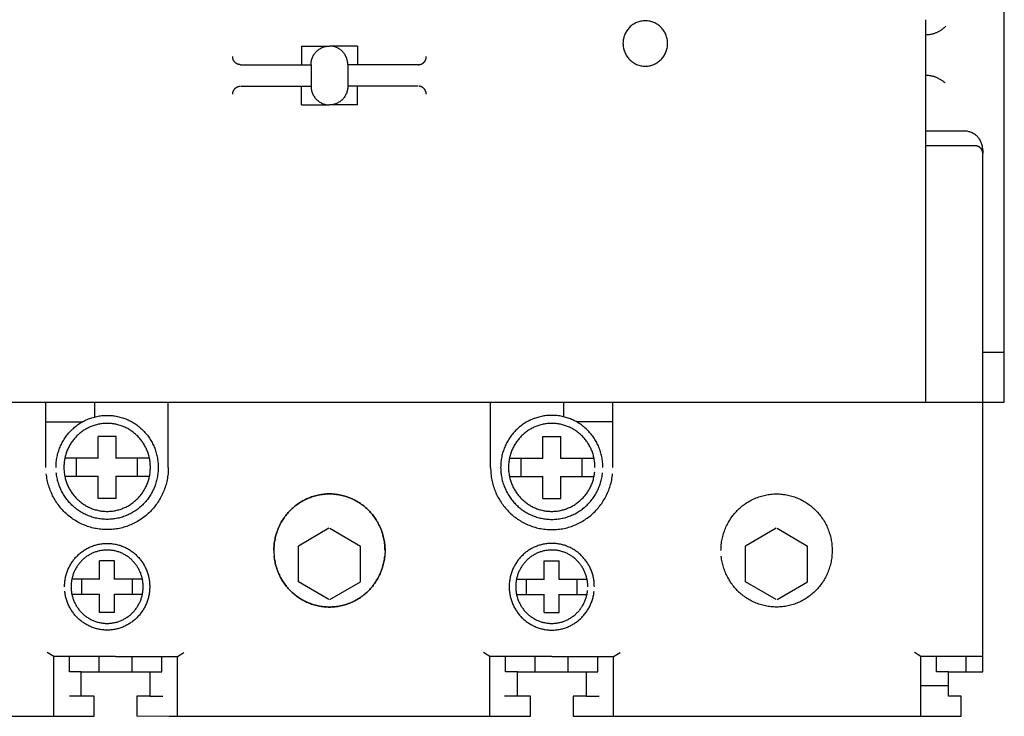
# Model space of a CAD drawing. Header units: centimetres. Extents: x -4250 to -484, y 169 to 6592.
# Tile 106 of 178: x -1908.32 to -1900.56, y 4846.78 to 4852.27. Entities that reach past the tile are written whole.
import ezdxf

# ---------------------------------------------------------------- set-up
doc = ezdxf.new("R2010")
doc.units = ezdxf.units.CM
doc.layers.add('1', color=7, linetype='Continuous')

# ---------------------------------------------------------------- blocks, each defined once
blk = doc.blocks.new('265847_1016494832')
for p, q in [((14, -0.0038), (14, 13.4457)), ((13.3793, 3.0108), (13.3793, -0.0038)), ((8.4635, 2.8032), (8.4635, 2.659)), ((8.4635, 2.8032), (8.6846, 2.8032)), ((8.9056, 2.8032), (8.6846, 2.8032)), ((8.9056, 2.8032), (8.9056, 2.659)), ((7.9844, 2.6561), (8.5399, 2.6561)), ((8.5399, 2.6561), (8.5399, 2.4866)), ((9.3845, 2.6561), (8.829, 2.6561)), ((8.829, 2.6561), (8.829, 2.4866)), ((7.9844, 2.4866), (8.5399, 2.4866)), ((8.4635, 2.3392), (8.4635, 2.4835)), ((9.3845, 2.4866), (8.829, 2.4866)), ((8.9056, 2.3392), (8.9056, 2.4835)), ((8.4635, 2.3392), (8.6846, 2.3392)), ((8.9056, 2.3392), (8.6846, 2.3392)), ((13.6851, 2.1327), (13.3793, 2.1327)), ((13.7702, 2.017), (13.3793, 2.017)), ((13.8299, 1.9856), (13.8299, 1.9565)), ((13.8299, -2.1286), (13.8299, 1.9565)), ((14, 0.3885), (13.8299, 0.3885)), ((3.5393, -0.0038), (13.8244, -0.0038)), ((6.4517, -0.5172), (6.4517, -0.0038)), ((6.8372, -0.1193), (6.8372, -0.0038)), ((7.4154, -0.5172), (7.4154, -0.0038)), ((9.9535, -0.5172), (9.9535, -0.0038)), ((10.5317, -0.1193), (10.5317, -0.0038)), ((10.9175, -0.5172), (10.9175, -0.0038)), ((13.8244, -0.0038), (14, -0.0038)), ((13.8299, -0.0038), (13.8244, -0.0038)), ((6.4517, -0.1597), (6.737, -0.1597)), ((10.9175, -0.1597), (10.632, -0.1597)), ((6.8626, -0.4478), (6.8626, -0.2727)), ((7.0044, -0.2727), (6.8626, -0.2727)), ((7.0044, -0.4478), (7.0044, -0.2727)), ((10.3645, -0.4478), (10.3645, -0.2727)), ((10.3645, -0.2727), (10.5063, -0.2727)), ((10.5063, -0.4478), (10.5063, -0.2727)), ((6.8626, -0.4451), (6.6005, -0.4451)), ((6.6933, -0.5895), (6.6933, -0.4451)), ((7.2597, -0.4451), (7.0044, -0.4451)), ((7.1737, -0.5895), (7.1737, -0.4451)), ((10.1092, -0.4451), (10.3645, -0.4451)), ((10.1952, -0.5895), (10.1952, -0.4451)), ((10.5063, -0.4451), (10.7686, -0.4451)), ((10.6758, -0.5895), (10.6758, -0.4451)), ((6.8626, -0.5895), (6.6005, -0.5895)), ((6.8626, -0.7621), (6.8626, -0.5869)), ((7.0044, -0.7621), (7.0044, -0.5869)), ((7.2665, -0.5895), (7.0044, -0.5895)), ((10.1024, -0.5895), (10.3645, -0.5895)), ((10.3645, -0.7621), (10.3645, -0.5869)), ((10.5063, -0.7621), (10.5063, -0.5869)), ((10.5063, -0.5895), (10.7686, -0.5895)), ((7.0044, -0.7621), (6.8626, -0.7621)), ((10.3645, -0.7621), (10.5063, -0.7621)), ((8.6802, -0.9966), (8.4409, -1.1374)), ((8.6802, -0.9966), (8.4409, -1.1374)), ((8.6887, -0.9966), (8.9281, -1.1374)), ((8.6887, -0.9966), (8.9281, -1.1374)), ((12.2021, -0.9966), (11.9628, -1.1374)), ((12.2107, -0.9966), (12.4499, -1.1374)), ((8.4409, -1.4185), (8.4409, -1.1374)), ((8.4409, -1.4185), (8.4409, -1.1374)), ((8.9281, -1.4185), (8.9281, -1.1374)), ((8.9281, -1.4185), (8.9281, -1.1374)), ((11.9628, -1.4185), (11.9628, -1.1374)), ((12.4499, -1.4185), (12.4499, -1.1374)), ((6.8743, -1.4), (6.8743, -1.254)), ((6.9926, -1.254), (6.8743, -1.254)), ((6.9926, -1.4), (6.9926, -1.254)), ((10.3763, -1.4), (10.3763, -1.254)), ((10.3763, -1.254), (10.4946, -1.254)), ((10.4946, -1.4), (10.4946, -1.254)), ((6.8743, -1.3977), (6.6558, -1.3977)), ((6.7331, -1.518), (6.7331, -1.3977)), ((7.2055, -1.3977), (6.9926, -1.3977)), ((7.1337, -1.518), (7.1337, -1.3977)), ((8.6802, -1.5593), (8.4409, -1.4185)), ((8.6802, -1.5593), (8.4409, -1.4185)), ((8.6887, -1.5593), (8.9281, -1.4185)), ((8.6887, -1.5593), (8.9281, -1.4185)), ((10.1637, -1.3977), (10.3763, -1.3977)), ((10.2353, -1.518), (10.2353, -1.3977)), ((10.4946, -1.3977), (10.7131, -1.3977)), ((10.6358, -1.518), (10.6358, -1.3977)), ((12.2021, -1.5593), (11.9628, -1.4185)), ((12.2107, -1.5593), (12.4499, -1.4185)), ((6.8743, -1.518), (6.6558, -1.518)), ((6.8743, -1.6617), (6.8743, -1.5158)), ((6.9926, -1.6617), (6.9926, -1.5158)), ((7.2112, -1.518), (6.9926, -1.518)), ((10.158, -1.518), (10.3763, -1.518)), ((10.3763, -1.6617), (10.3763, -1.5158)), ((10.4946, -1.6617), (10.4946, -1.5158)), ((10.4946, -1.518), (10.7131, -1.518)), ((6.9926, -1.6617), (6.8743, -1.6617)), ((10.3763, -1.6617), (10.4946, -1.6617)), ((13.8294, -1.8567), (13.8294, -2.1177)), ((6.5126, -2.0075), (6.4618, -1.9772)), ((7.0001, -2.0075), (6.5126, -2.0075)), ((6.5126, -2.4792), (6.5126, -2.0075)), ((6.636, -2.1286), (6.636, -2.0075)), ((6.8696, -2.1286), (6.8696, -2.0075)), ((7.0001, -2.0075), (7.4873, -2.0075)), ((7.1302, -2.1286), (7.1302, -2.0075)), ((7.364, -2.1286), (7.364, -2.0075)), ((7.4873, -2.0075), (7.5384, -1.9772)), ((7.4873, -2.4792), (7.4873, -2.0075)), ((9.9483, -2.0075), (9.8972, -1.9772)), ((10.4355, -2.0075), (9.9483, -2.0075)), ((9.9483, -2.4792), (9.9483, -2.0075)), ((10.0714, -2.1286), (10.0714, -2.0075)), ((10.3052, -2.1286), (10.3052, -2.0075)), ((10.4355, -2.0075), (10.9228, -2.0075)), ((10.5659, -2.1286), (10.5659, -2.0075)), ((10.7994, -2.1286), (10.7994, -2.0075)), ((10.9228, -2.0075), (10.9739, -1.9772)), ((10.9228, -2.4792), (10.9228, -2.0075)), ((13.3427, -2.0075), (13.2915, -1.9772)), ((13.3427, -2.4792), (13.3427, -2.0075)), ((13.8299, -2.0075), (13.3427, -2.0075)), ((13.4659, -2.1286), (13.4659, -2.0075)), ((13.6995, -2.1286), (13.6995, -2.0075)), ((6.7295, -2.1286), (6.636, -2.1286)), ((6.7295, -2.1286), (7.2705, -2.1286)), ((6.7295, -2.3191), (6.7295, -2.1286)), ((7.2705, -2.1286), (7.2705, -2.3191)), ((7.2705, -2.1286), (7.364, -2.1286)), ((10.1649, -2.1286), (10.0714, -2.1286)), ((10.1649, -2.1286), (10.7059, -2.1286)), ((10.1649, -2.3191), (10.1649, -2.1286)), ((10.7059, -2.1286), (10.7059, -2.3191)), ((10.7059, -2.1286), (10.7994, -2.1286)), ((13.5592, -2.1286), (13.4659, -2.1286)), ((13.5592, -2.1286), (13.8299, -2.1286)), ((13.5592, -2.3191), (13.5592, -2.1286)), ((13.5592, -2.2389), (13.3427, -2.2389)), ((6.8315, -2.3191), (6.6367, -2.3191)), ((6.8315, -2.4792), (6.8315, -2.3191)), ((7.2705, -2.3191), (7.1684, -2.3191)), ((7.1684, -2.3191), (7.1684, -2.4792)), ((7.2705, -2.3191), (7.3725, -2.3191)), ((10.1649, -2.3191), (10.0629, -2.3191)), ((10.2668, -2.3191), (10.1649, -2.3191)), ((10.2668, -2.4792), (10.2668, -2.3191)), ((10.6041, -2.3191), (10.6041, -2.4792)), ((10.7059, -2.3191), (10.6041, -2.3191)), ((10.7059, -2.3191), (10.8081, -2.3191)), ((13.6614, -2.3191), (13.5592, -2.3191)), ((13.6614, -2.4792), (13.6614, -2.3191)), ((6.7375, -2.4792), (6.8315, -2.4792)), ((7.4209, -2.4792), (8.6846, -2.4792)), ((8.6846, -2.4792), (10.2668, -2.4792)), ((10.6041, -2.4792), (13.6614, -2.4792))]:
    blk.add_line(p, q)
at = {"linetype": 'Continuous', "lineweight": 0}
blk.add_line((7.1684, -2.4792), (7.4873, -2.4792), dxfattribs=at)
for points, knots in [([(11.348, 2.8235), (11.3478, 2.8174), (11.3475, 2.8053), (11.3447, 2.7875), (11.3404, 2.7703), (11.3344, 2.7538), (11.327, 2.7381), (11.3182, 2.7234), (11.308, 2.7095), (11.2967, 2.6968), (11.2842, 2.6852), (11.2706, 2.6749), (11.2561, 2.6659), (11.2407, 2.6583), (11.2245, 2.6523), (11.2077, 2.6478), (11.1902, 2.6452), (11.1723, 2.6442), (11.1544, 2.6452), (11.1369, 2.6478), (11.1201, 2.6523), (11.1038, 2.6583), (11.0885, 2.6659), (11.0739, 2.6749), (11.0604, 2.6853), (11.0478, 2.6967), (11.0365, 2.7096), (11.0263, 2.7233), (11.0176, 2.7382), (11.01, 2.7538), (11.0042, 2.7703), (10.9998, 2.7875), (10.9972, 2.8053), (10.9961, 2.8235), (10.9972, 2.8417), (10.9998, 2.8596), (11.0042, 2.8767), (11.0101, 2.8932), (11.0175, 2.9088), (11.0264, 2.9236), (11.0365, 2.9374), (11.0479, 2.9501), (11.0604, 2.9617), (11.074, 2.972), (11.0885, 2.981), (11.1039, 2.9885), (11.12, 2.9946), (11.1369, 2.999), (11.1544, 3.0017), (11.1723, 3.0026), (11.1902, 3.0017), (11.2076, 2.999), (11.2245, 2.9947), (11.2407, 2.9885), (11.2561, 2.981), (11.2706, 2.972), (11.2842, 2.9618), (11.2966, 2.95), (11.3081, 2.9374), (11.3182, 2.9236), (11.3271, 2.9089), (11.3344, 2.8932), (11.3404, 2.8767), (11.3447, 2.8595), (11.3475, 2.8417), (11.3478, 2.8296), (11.348, 2.8235)], [0, 0, 0, 0, 0.018202, 0.036113, 0.053733, 0.0712, 0.088425, 0.105648, 0.122749, 0.139908, 0.156923, 0.174072, 0.191248, 0.208563, 0.225913, 0.243541, 0.261386, 0.279623, 0.297826, 0.315704, 0.3333, 0.350744, 0.367998, 0.385203, 0.402325, 0.419416, 0.436506, 0.453628, 0.470833, 0.488088, 0.505532, 0.52316, 0.541071, 0.559276, 0.577515, 0.59536, 0.612988, 0.630337, 0.647652, 0.6648, 0.681922, 0.698937, 0.716096, 0.733197, 0.750402, 0.767628, 0.785095, 0.802674, 0.820552, 0.838753, 0.856989, 0.874833, 0.892445, 0.909817, 0.927103, 0.94428, 0.961408, 0.978492, 0.995576, 1.012677, 1.029842, 1.047128, 1.064501, 1.082121, 1.099965, 1.118201, 1.118201, 1.118201, 1.118201]), ([(13.3793, 2.8925), (13.3833, 2.8926), (13.391, 2.8927), (13.4025, 2.8936), (13.4139, 2.8951), (13.425, 2.8972), (13.436, 2.8998), (13.4468, 2.9029), (13.4573, 2.9065), (13.4676, 2.9106), (13.4777, 2.9153), (13.4875, 2.9204), (13.497, 2.926), (13.5062, 2.932), (13.5151, 2.9384), (13.5237, 2.9453), (13.5319, 2.9525), (13.5371, 2.9576), (13.5397, 2.9602)], [0, 0, 0, 0, 0.0118875, 0.0235373, 0.0351455, 0.0466026, 0.0580431, 0.0693817, 0.0806557, 0.0918272, 0.1030664, 0.1141775, 0.125293, 0.1363593, 0.1474852, 0.1584689, 0.1694963, 0.180449, 0.180449, 0.180449, 0.180449]), ([(8.5399, 2.6561), (8.54, 2.6611), (8.5403, 2.6711), (8.5426, 2.6858), (8.5462, 2.7), (8.5511, 2.7135), (8.5572, 2.7264), (8.5645, 2.7386), (8.5728, 2.7499), (8.5822, 2.7604), (8.5925, 2.7699), (8.6037, 2.7784), (8.6156, 2.7858), (8.6283, 2.7919), (8.6416, 2.7969), (8.6556, 2.8005), (8.67, 2.8029), (8.6797, 2.8031), (8.6846, 2.8032)], [0, 0, 0, 0, 0.015068, 0.0297799, 0.0443138, 0.058617, 0.0728753, 0.0870147, 0.1011067, 0.1150947, 0.1292027, 0.1432545, 0.1574226, 0.1716067, 0.1860164, 0.2005093, 0.2152212, 0.230185, 0.230185, 0.230185, 0.230185]), ([(8.829, 2.6561), (8.8289, 2.6611), (8.8287, 2.6711), (8.8264, 2.6858), (8.8229, 2.7), (8.8179, 2.7135), (8.8119, 2.7264), (8.8046, 2.7386), (8.7964, 2.75), (8.7869, 2.7603), (8.7768, 2.77), (8.7655, 2.7783), (8.7537, 2.7858), (8.7409, 2.7919), (8.7277, 2.7969), (8.7138, 2.8005), (8.6994, 2.8029), (8.6896, 2.8031), (8.6846, 2.8032)], [0, 0, 0, 0, 0.0150647, 0.0297766, 0.0443021, 0.0586169, 0.0728314, 0.0869708, 0.1010225, 0.115056, 0.1290895, 0.1431412, 0.1572518, 0.1714663, 0.1857811, 0.200274, 0.2149526, 0.2299837, 0.2299837, 0.2299837, 0.2299837]), ([(7.9844, 2.6561), (7.9823, 2.6562), (7.9781, 2.6563), (7.972, 2.6573), (7.966, 2.6589), (7.9603, 2.661), (7.9548, 2.6638), (7.9497, 2.6669), (7.9449, 2.6706), (7.9404, 2.6746), (7.9365, 2.6793), (7.9329, 2.6841), (7.9298, 2.6894), (7.9271, 2.6949), (7.9251, 2.7008), (7.9235, 2.7069), (7.9226, 2.7132), (7.9224, 2.7174), (7.9223, 2.7196)], [0, 0, 0, 0, 0.00640699, 0.01273917, 0.01893685, 0.02513498, 0.0312476, 0.03732143, 0.04338107, 0.04943659, 0.05549491, 0.06155455, 0.06768595, 0.07378381, 0.07997051, 0.08620074, 0.09253292, 0.09893991, 0.09893991, 0.09893991, 0.09893991]), ([(9.3845, 2.6561), (9.3866, 2.6562), (9.3909, 2.6563), (9.3971, 2.6573), (9.4031, 2.6589), (9.4088, 2.661), (9.4143, 2.6637), (9.4194, 2.6669), (9.4243, 2.6706), (9.4287, 2.6747), (9.4328, 2.6792), (9.4364, 2.6841), (9.4395, 2.6894), (9.4422, 2.695), (9.4444, 2.7008), (9.4458, 2.7069), (9.4468, 2.7132), (9.4469, 2.7174), (9.447, 2.7196)], [0, 0, 0, 0, 0.00650782, 0.01284, 0.0191028, 0.02526931, 0.03144244, 0.03751627, 0.04362991, 0.04963544, 0.05578364, 0.06184327, 0.06799212, 0.07408997, 0.08031147, 0.08652495, 0.09285712, 0.09926058, 0.09926058, 0.09926058, 0.09926058]), ([(13.3793, 2.5736), (13.3833, 2.5736), (13.391, 2.5736), (13.4025, 2.5725), (13.4139, 2.5712), (13.425, 2.5691), (13.436, 2.5666), (13.4468, 2.5634), (13.4573, 2.5599), (13.4676, 2.5556), (13.4777, 2.5511), (13.4875, 2.5459), (13.497, 2.5404), (13.5062, 2.5343), (13.5152, 2.5279), (13.5237, 2.521), (13.5291, 2.5161), (13.5319, 2.5137)], [0, 0, 0, 0, 0.011886, 0.0235358, 0.0351356, 0.0465987, 0.0580241, 0.0693627, 0.0806259, 0.0918346, 0.1030461, 0.1141726, 0.1252713, 0.136374, 0.1474416, 0.1584877, 0.1695372, 0.1695372, 0.1695372, 0.1695372]), ([(7.9223, 2.423), (7.9224, 2.4252), (7.9226, 2.4295), (7.9235, 2.4359), (7.9251, 2.4419), (7.9271, 2.4478), (7.9297, 2.4534), (7.9329, 2.4586), (7.9365, 2.4635), (7.9405, 2.4681), (7.9449, 2.4722), (7.9497, 2.4758), (7.9548, 2.4791), (7.9603, 2.4818), (7.966, 2.484), (7.972, 2.4855), (7.9761, 2.4861), (7.9781, 2.4863)], [0, 0, 0, 0, 0.00650782, 0.01284, 0.0191028, 0.02525781, 0.03141633, 0.03749016, 0.0436038, 0.04958673, 0.05571009, 0.06176973, 0.06786117, 0.07395902, 0.08018052, 0.08636135, 0.09269353, 0.09269353, 0.09269353, 0.09269353]), ([(8.5399, 2.4866), (8.54, 2.4816), (8.5403, 2.4717), (8.5426, 2.457), (8.5462, 2.4429), (8.551, 2.4292), (8.5573, 2.4164), (8.5645, 2.4041), (8.5729, 2.3928), (8.5821, 2.3823), (8.5925, 2.3728), (8.6036, 2.3643), (8.6156, 2.3569), (8.6283, 2.3506), (8.6417, 2.3457), (8.6556, 2.3419), (8.6651, 2.3407), (8.6699, 2.34)], [0, 0, 0, 0, 0.0149671, 0.029679, 0.0441804, 0.0585784, 0.0728065, 0.0869746, 0.1010666, 0.1151294, 0.1291922, 0.1432843, 0.1574524, 0.1716804, 0.1860785, 0.2005799, 0.2152917, 0.2152917, 0.2152917, 0.2152917]), ([(8.829, 2.4866), (8.8289, 2.4816), (8.8287, 2.4717), (8.8264, 2.457), (8.8228, 2.4428), (8.8179, 2.4293), (8.8119, 2.4163), (8.8046, 2.4042), (8.7963, 2.3928), (8.787, 2.3823), (8.7767, 2.3728), (8.7656, 2.3643), (8.7536, 2.3569), (8.741, 2.3506), (8.7276, 2.3457), (8.7138, 2.3419), (8.7043, 2.3407), (8.6995, 2.34)], [0, 0, 0, 0, 0.0149638, 0.0296757, 0.0441686, 0.0585782, 0.0727624, 0.0869305, 0.1009822, 0.1150903, 0.1290783, 0.1431703, 0.1572809, 0.1715392, 0.1858424, 0.2003437, 0.2150223, 0.2150223, 0.2150223, 0.2150223]), ([(9.447, 2.423), (9.4469, 2.4252), (9.4468, 2.4295), (9.4458, 2.4358), (9.4444, 2.442), (9.4421, 2.4478), (9.4396, 2.4534), (9.4363, 2.4586), (9.4328, 2.4636), (9.4286, 2.468), (9.4243, 2.4722), (9.4194, 2.4758), (9.4143, 2.4791), (9.4088, 2.4817), (9.4031, 2.484), (9.3971, 2.4855), (9.393, 2.4861), (9.3909, 2.4863)], [0, 0, 0, 0, 0.00650434, 0.01283651, 0.01908264, 0.02527264, 0.03143115, 0.03752259, 0.04363623, 0.04971015, 0.05578408, 0.06189771, 0.06798915, 0.07414767, 0.08033766, 0.08658379, 0.09291597, 0.09291597, 0.09291597, 0.09291597]), ([(13.8299, 1.9856), (13.8298, 1.9906), (13.8295, 2.0006), (13.8272, 2.0153), (13.8237, 2.0294), (13.8188, 2.0429), (13.8128, 2.0559), (13.8055, 2.068), (13.7971, 2.0794), (13.7877, 2.0897), (13.7775, 2.0994), (13.7663, 2.1078), (13.7544, 2.1152), (13.7416, 2.1213), (13.7283, 2.1264), (13.7144, 2.13), (13.6999, 2.1323), (13.6901, 2.1326), (13.6851, 2.1327)], [0, 0, 0, 0, 0.0149974, 0.0297093, 0.0442022, 0.058517, 0.0727315, 0.0868421, 0.1009342, 0.1149676, 0.1290259, 0.1430978, 0.1572371, 0.171482, 0.1858284, 0.2003866, 0.2151317, 0.2301964, 0.2301964, 0.2301964, 0.2301964]), ([(13.8299, 1.9565), (13.8298, 1.9586), (13.8297, 1.9627), (13.8288, 1.9687), (13.8274, 1.9745), (13.8253, 1.98), (13.8229, 1.9854), (13.8199, 1.9904), (13.8165, 1.9951), (13.8125, 1.9993), (13.8084, 2.0033), (13.8038, 2.0068), (13.7988, 2.0098), (13.7936, 2.0123), (13.7881, 2.0145), (13.7823, 2.0159), (13.7764, 2.0169), (13.7723, 2.017), (13.7702, 2.017)], [0, 0, 0, 0, 0.00616808, 0.01219565, 0.01813152, 0.02402206, 0.02986508, 0.03566762, 0.04146469, 0.04725315, 0.05304161, 0.05883868, 0.06466995, 0.0705578, 0.07647991, 0.0824811, 0.08854195, 0.0948109, 0.0948109, 0.0948109, 0.0948109]), ([(6.5312, -0.5175), (6.5316, -0.5034), (6.5324, -0.4757), (6.5387, -0.4348), (6.5486, -0.3954), (6.5621, -0.3575), (6.5792, -0.3217), (6.5993, -0.2877), (6.6226, -0.2562), (6.6486, -0.227), (6.6773, -0.2005), (6.7083, -0.1768), (6.7415, -0.1563), (6.7768, -0.139), (6.8139, -0.1252), (6.8526, -0.1151), (6.8927, -0.1089), (6.9337, -0.1068), (6.9746, -0.1089), (7.0147, -0.1151), (7.0534, -0.1252), (7.0904, -0.139), (7.1257, -0.1562), (7.1589, -0.1769), (7.19, -0.2005), (7.2186, -0.227), (7.2446, -0.2562), (7.2678, -0.2878), (7.2881, -0.3216), (7.305, -0.3576), (7.3186, -0.3953), (7.3285, -0.4348), (7.3346, -0.4757), (7.3366, -0.5174), (7.3346, -0.5591), (7.3285, -0.5999), (7.3186, -0.6393), (7.305, -0.677), (7.288, -0.7129), (7.2678, -0.7468), (7.2446, -0.7784), (7.2186, -0.8076), (7.1899, -0.834), (7.159, -0.8577), (7.1257, -0.8782), (7.0905, -0.8956), (7.0534, -0.9093), (7.0148, -0.9195), (6.9746, -0.9257), (6.9337, -0.9279), (6.8927, -0.9257), (6.8526, -0.9195), (6.8139, -0.9093), (6.7768, -0.8957), (6.7416, -0.8782), (6.7083, -0.8577), (6.6773, -0.834), (6.6485, -0.8076), (6.6226, -0.7783), (6.5993, -0.7468), (6.5792, -0.7129), (6.5621, -0.6771), (6.5487, -0.6393), (6.5385, -0.6), (6.535, -0.5729), (6.5333, -0.5593)], [0, 0, 0, 0, 0.041833, 0.082864, 0.12329, 0.163142, 0.202801, 0.24209, 0.281289, 0.320375, 0.359556, 0.398755, 0.438107, 0.477632, 0.517591, 0.55791, 0.598874, 0.640603, 0.682433, 0.723364, 0.763683, 0.803547, 0.843102, 0.882426, 0.921625, 0.960731, 0.999862, 1.039041, 1.078365, 1.11798, 1.157844, 1.198261, 1.239292, 1.281122, 1.322851, 1.363782, 1.404101, 1.443996, 1.483521, 1.522845, 1.562024, 1.601205, 1.640265, 1.679465, 1.718771, 1.75837, 1.798222, 1.838549, 1.87948, 1.921314, 1.963046, 2.004011, 2.044338, 2.084285, 2.123854, 2.163189, 2.202388, 2.241523, 2.280659, 2.319858, 2.359147, 2.398716, 2.438599, 2.478927, 2.519858, 2.519858, 2.519858, 2.519858]), ([(10.838, -0.5175), (10.8376, -0.5034), (10.8368, -0.4757), (10.8305, -0.4348), (10.8207, -0.3953), (10.807, -0.3576), (10.7901, -0.3216), (10.7699, -0.2878), (10.7466, -0.2562), (10.7206, -0.227), (10.692, -0.2005), (10.6609, -0.1769), (10.6277, -0.1562), (10.5924, -0.139), (10.5553, -0.1252), (10.5167, -0.1151), (10.4765, -0.1089), (10.4356, -0.1068), (10.3946, -0.1089), (10.3545, -0.1151), (10.3158, -0.1252), (10.2788, -0.139), (10.2435, -0.1563), (10.2102, -0.1768), (10.1792, -0.2005), (10.1505, -0.227), (10.1246, -0.2562), (10.1013, -0.2877), (10.0811, -0.3217), (10.0641, -0.3575), (10.0505, -0.3953), (10.0405, -0.4348), (10.0345, -0.4757), (10.0323, -0.5174), (10.0345, -0.5591), (10.0405, -0.5999), (10.0505, -0.6393), (10.064, -0.6771), (10.0812, -0.7129), (10.1013, -0.7468), (10.1246, -0.7783), (10.1505, -0.8076), (10.1793, -0.834), (10.2102, -0.8577), (10.2435, -0.8782), (10.2787, -0.8956), (10.3159, -0.9093), (10.3545, -0.9195), (10.3946, -0.9257), (10.4356, -0.9279), (10.4765, -0.9257), (10.5167, -0.9195), (10.5553, -0.9094), (10.5924, -0.8956), (10.6277, -0.8782), (10.661, -0.8577), (10.6919, -0.834), (10.7206, -0.8076), (10.7466, -0.7783), (10.7699, -0.7468), (10.7901, -0.7129), (10.8071, -0.677), (10.8206, -0.6393), (10.8307, -0.5999), (10.8342, -0.5729), (10.836, -0.5593)], [0, 0, 0, 0, 0.04183, 0.082861, 0.123278, 0.163153, 0.202769, 0.242092, 0.281292, 0.320423, 0.359554, 0.398753, 0.438076, 0.477662, 0.517526, 0.55791, 0.598841, 0.640671, 0.6824, 0.723331, 0.76365, 0.803577, 0.843102, 0.882454, 0.921653, 0.960834, 0.99992, 1.039119, 1.078425, 1.118085, 1.157949, 1.198382, 1.239413, 1.281247, 1.322979, 1.36391, 1.404246, 1.444141, 1.48371, 1.523016, 1.562215, 1.601351, 1.640487, 1.679686, 1.719021, 1.758589, 1.798505, 1.838832, 1.879763, 1.921496, 1.963329, 2.00426, 2.044653, 2.084505, 2.124134, 2.16344, 2.202639, 2.241725, 2.280906, 2.320105, 2.359429, 2.398954, 2.438861, 2.47918, 2.520111, 2.520111, 2.520111, 2.520111]), ([(6.5931, -0.5175), (6.5934, -0.5056), (6.5941, -0.4821), (6.5994, -0.4475), (6.6079, -0.4142), (6.6193, -0.3822), (6.6337, -0.3518), (6.6508, -0.3231), (6.6705, -0.2964), (6.6924, -0.2717), (6.7167, -0.2492), (6.743, -0.2292), (6.7711, -0.2118), (6.801, -0.1972), (6.8323, -0.1855), (6.8651, -0.1769), (6.899, -0.1717), (6.9337, -0.17), (6.9683, -0.1717), (7.0022, -0.1769), (7.035, -0.1854), (7.0663, -0.1972), (7.0962, -0.2117), (7.1243, -0.2293), (7.1506, -0.2492), (7.1747, -0.2717), (7.1968, -0.2964), (7.2164, -0.3232), (7.2336, -0.3518), (7.2478, -0.3822), (7.2594, -0.4142), (7.2677, -0.4475), (7.2729, -0.4821), (7.2746, -0.5174), (7.2729, -0.5527), (7.2677, -0.5872), (7.2594, -0.6205), (7.2478, -0.6524), (7.2335, -0.6828), (7.2164, -0.7114), (7.1967, -0.7382), (7.1748, -0.7629), (7.1505, -0.7853), (7.1243, -0.8053), (7.0962, -0.8227), (7.0663, -0.8373), (7.0349, -0.8489), (7.0023, -0.8576), (6.9683, -0.8628), (6.9337, -0.8647), (6.899, -0.8628), (6.8651, -0.8576), (6.8323, -0.8489), (6.8009, -0.8373), (6.7711, -0.8226), (6.743, -0.8053), (6.7167, -0.7852), (6.6924, -0.7629), (6.6705, -0.7382), (6.6508, -0.7115), (6.6337, -0.6828), (6.6193, -0.6525), (6.6079, -0.6205), (6.5994, -0.5872), (6.5941, -0.5527), (6.5934, -0.5293), (6.5931, -0.5175)], [0, 0, 0, 0, 0.035395, 0.070093, 0.104273, 0.13799, 0.171552, 0.20483, 0.237997, 0.271077, 0.30425, 0.337416, 0.370759, 0.404186, 0.437958, 0.472088, 0.506786, 0.542077, 0.577434, 0.612067, 0.646229, 0.679938, 0.713425, 0.74671, 0.779877, 0.812975, 0.846101, 0.879267, 0.912563, 0.946081, 0.979821, 1.013984, 1.048683, 1.084074, 1.119331, 1.153963, 1.188093, 1.221865, 1.255292, 1.288588, 1.321727, 1.354878, 1.387908, 1.421075, 1.454324, 1.487841, 1.521527, 1.555706, 1.590338, 1.625699, 1.660993, 1.695692, 1.729839, 1.763587, 1.797044, 1.830351, 1.863517, 1.896623, 1.929728, 1.962867, 1.996146, 2.029617, 2.063365, 2.097512, 2.132144, 2.167405, 2.167405, 2.167405, 2.167405]), ([(10.7761, -0.5175), (10.7758, -0.5056), (10.7751, -0.4821), (10.7698, -0.4475), (10.7614, -0.4142), (10.7499, -0.3822), (10.7356, -0.3518), (10.7184, -0.3232), (10.6988, -0.2964), (10.6767, -0.2717), (10.6525, -0.2492), (10.6262, -0.2293), (10.5981, -0.2117), (10.5682, -0.1972), (10.5369, -0.1855), (10.5041, -0.1769), (10.4702, -0.1717), (10.4356, -0.17), (10.4009, -0.1717), (10.367, -0.1769), (10.3343, -0.1855), (10.3029, -0.1972), (10.2731, -0.2118), (10.245, -0.2292), (10.2187, -0.2492), (10.1944, -0.2717), (10.1724, -0.2964), (10.1528, -0.3231), (10.1357, -0.3518), (10.1212, -0.3822), (10.1098, -0.4142), (10.1013, -0.4475), (10.0962, -0.4821), (10.0944, -0.5174), (10.0962, -0.5527), (10.1013, -0.5872), (10.1099, -0.6205), (10.1212, -0.6525), (10.1357, -0.6828), (10.1528, -0.7115), (10.1725, -0.7382), (10.1944, -0.7629), (10.2187, -0.7852), (10.2449, -0.8053), (10.2731, -0.8226), (10.3029, -0.8373), (10.3343, -0.8489), (10.367, -0.8576), (10.4009, -0.8628), (10.4356, -0.8647), (10.4702, -0.8628), (10.5041, -0.8576), (10.5368, -0.8489), (10.5683, -0.8373), (10.5981, -0.8227), (10.6262, -0.8053), (10.6525, -0.7853), (10.6767, -0.7629), (10.6988, -0.7382), (10.7184, -0.7114), (10.7356, -0.6828), (10.7499, -0.6524), (10.7614, -0.6205), (10.77, -0.5872), (10.7729, -0.5643), (10.7744, -0.5528)], [0, 0, 0, 0, 0.035391, 0.07009, 0.104261, 0.138001, 0.171519, 0.204833, 0.237999, 0.271147, 0.304296, 0.337462, 0.370747, 0.404234, 0.437975, 0.472137, 0.50677, 0.542127, 0.577384, 0.612049, 0.646179, 0.679951, 0.713378, 0.746692, 0.779858, 0.813031, 0.846112, 0.879278, 0.912574, 0.946136, 0.979853, 1.014032, 1.048731, 1.084126, 1.119386, 1.154018, 1.188165, 1.221914, 1.255384, 1.28868, 1.32182, 1.354925, 1.38803, 1.421197, 1.454475, 1.487932, 1.52168, 1.555827, 1.590493, 1.625753, 1.661114, 1.695746, 1.729925, 1.763643, 1.797159, 1.830409, 1.863576, 1.896656, 1.929829, 1.962968, 1.996282, 2.029709, 2.063481, 2.097619, 2.132251, 2.132251, 2.132251, 2.132251]), ([(7.4154, -0.5172), (7.4149, -0.534), (7.414, -0.5671), (7.4064, -0.616), (7.3946, -0.6632), (7.3783, -0.7084), (7.358, -0.7514), (7.3338, -0.792), (7.306, -0.8298), (7.2748, -0.8648), (7.2405, -0.8965), (7.2034, -0.9248), (7.1635, -0.9495), (7.1214, -0.9702), (7.077, -0.9867), (7.0307, -0.9989), (6.9827, -1.0064), (6.9337, -1.0089), (6.8846, -1.0063), (6.8366, -0.9989), (6.7903, -0.9867), (6.7459, -0.9703), (6.7037, -0.9494), (6.6639, -0.9249), (6.6268, -0.8965), (6.5923, -0.8648), (6.5613, -0.8298), (6.5334, -0.792), (6.5093, -0.7514), (6.4888, -0.7084), (6.4727, -0.6632), (6.4604, -0.616), (6.4563, -0.5837), (6.4542, -0.5673)], [0, 0, 0, 0, 0.049953, 0.099026, 0.147298, 0.195128, 0.242498, 0.289644, 0.336546, 0.383472, 0.430277, 0.477219, 0.524291, 0.571689, 0.619402, 0.667732, 0.716738, 0.766762, 0.816685, 0.865758, 0.914054, 0.961862, 1.00923, 1.056331, 1.103273, 1.150153, 1.197033, 1.243975, 1.291104, 1.338503, 1.386311, 1.434599, 1.483672, 1.483672, 1.483672, 1.483672]), ([(9.9535, -0.5172), (9.954, -0.534), (9.955, -0.5671), (9.9626, -0.616), (9.9745, -0.6632), (9.9907, -0.7084), (10.0111, -0.7514), (10.0352, -0.792), (10.0631, -0.8298), (10.0941, -0.8648), (10.1286, -0.8965), (10.1657, -0.9249), (10.2055, -0.9494), (10.2477, -0.9703), (10.2921, -0.9867), (10.3384, -0.9989), (10.3864, -1.0063), (10.4354, -1.0089), (10.4845, -1.0064), (10.5326, -0.9989), (10.5789, -0.9867), (10.6233, -0.9702), (10.6655, -0.9495), (10.7054, -0.9248), (10.7426, -0.8965), (10.7769, -0.8648), (10.8081, -0.8299), (10.8359, -0.792), (10.8601, -0.7514), (10.8804, -0.7084), (10.8967, -0.6632), (10.9088, -0.616), (10.9129, -0.5837), (10.915, -0.5673)], [0, 0, 0, 0, 0.049957, 0.099029, 0.147318, 0.195125, 0.242524, 0.289653, 0.336575, 0.383455, 0.430336, 0.477278, 0.524378, 0.571746, 0.619522, 0.667819, 0.716859, 0.766782, 0.816839, 0.865912, 0.914307, 0.962051, 1.00948, 1.05658, 1.103576, 1.150382, 1.19733, 1.244232, 1.291378, 1.338748, 1.386578, 1.43485, 1.483923, 1.483923, 1.483923, 1.483923]), ([(8.2468, -1.1723), (8.2473, -1.1571), (8.2482, -1.1269), (8.2551, -1.0825), (8.2658, -1.0397), (8.2806, -0.9986), (8.2991, -0.9596), (8.3211, -0.9227), (8.3463, -0.8884), (8.3746, -0.8566), (8.4058, -0.8278), (8.4396, -0.802), (8.4758, -0.7797), (8.5141, -0.7609), (8.5544, -0.7457), (8.5965, -0.7348), (8.6401, -0.728), (8.6847, -0.7258), (8.7292, -0.728), (8.7728, -0.7348), (8.8149, -0.7457), (8.8552, -0.7609), (8.8936, -0.7796), (8.9297, -0.802), (8.9635, -0.8278), (8.9946, -0.8567), (9.0229, -0.8883), (9.0482, -0.9227), (9.0702, -0.9595), (9.0886, -0.9986), (9.1035, -1.0396), (9.1141, -1.0825), (9.1209, -1.1269), (9.123, -1.1723), (9.1209, -1.2176), (9.1141, -1.262), (9.1034, -1.3048), (9.0886, -1.3459), (9.0702, -1.3849), (9.0482, -1.4218), (9.0229, -1.4561), (8.9946, -1.4879), (8.9634, -1.5167), (8.9297, -1.5424), (8.8936, -1.5648), (8.8552, -1.5836), (8.8149, -1.5987), (8.7728, -1.6097), (8.7292, -1.6165), (8.6847, -1.6188), (8.6401, -1.6165), (8.5965, -1.6097), (8.5545, -1.5987), (8.5141, -1.5837), (8.4758, -1.5648), (8.4396, -1.5424), (8.4058, -1.5166), (8.3746, -1.4879), (8.3464, -1.4561), (8.321, -1.4218), (8.2991, -1.3849), (8.2805, -1.3459), (8.2659, -1.3048), (8.2548, -1.262), (8.251, -1.2326), (8.2491, -1.2178)], [0, 0, 0, 0, 0.045439, 0.089984, 0.133888, 0.177223, 0.220316, 0.263069, 0.305736, 0.348252, 0.390887, 0.433526, 0.476337, 0.51934, 0.562773, 0.60666, 0.651205, 0.696573, 0.742009, 0.786555, 0.830441, 0.873811, 0.916875, 0.959628, 1.002241, 1.044825, 1.087387, 1.130054, 1.172807, 1.21587, 1.259229, 1.303115, 1.347661, 1.393097, 1.438432, 1.482977, 1.526864, 1.570285, 1.613288, 1.656099, 1.698711, 1.741323, 1.78384, 1.826452, 1.869205, 1.912298, 1.955645, 1.999548, 2.044094, 2.089533, 2.134905, 2.17945, 2.223354, 2.266764, 2.309796, 2.352606, 2.395246, 2.437813, 2.480379, 2.522992, 2.565802, 2.608834, 2.652233, 2.696136, 2.740682, 2.740682, 2.740682, 2.740682]), ([(9.1223, -1.1723), (9.1219, -1.1571), (9.1211, -1.1269), (9.1141, -1.0825), (9.1035, -1.0396), (9.0886, -0.9986), (9.0702, -0.9595), (9.0482, -0.9227), (9.0229, -0.8883), (8.9946, -0.8567), (8.9635, -0.8278), (8.9297, -0.802), (8.8936, -0.7796), (8.8552, -0.7609), (8.8149, -0.7457), (8.7728, -0.7348), (8.7292, -0.728), (8.6847, -0.7258), (8.6401, -0.728), (8.5965, -0.7348), (8.5544, -0.7457), (8.5141, -0.7609), (8.4758, -0.7797), (8.4396, -0.802), (8.4058, -0.8278), (8.3746, -0.8566), (8.3463, -0.8884), (8.3211, -0.9227), (8.2991, -0.9596), (8.2806, -0.9986), (8.2659, -1.0397), (8.255, -1.0825), (8.2484, -1.1269), (8.2461, -1.1723), (8.2484, -1.2176), (8.255, -1.262), (8.2659, -1.3048), (8.2805, -1.3459), (8.2991, -1.3849), (8.321, -1.4218), (8.3464, -1.4561), (8.3746, -1.4879), (8.4058, -1.5166), (8.4396, -1.5424), (8.4758, -1.5648), (8.5141, -1.5837), (8.5545, -1.5987), (8.5965, -1.6097), (8.6401, -1.6165), (8.6847, -1.6188), (8.7292, -1.6165), (8.7728, -1.6097), (8.8149, -1.5987), (8.8552, -1.5836), (8.8936, -1.5648), (8.9297, -1.5424), (8.9634, -1.5167), (8.9946, -1.4879), (9.0229, -1.4561), (9.0482, -1.4218), (9.0702, -1.3849), (9.0886, -1.3459), (9.1034, -1.3048), (9.1143, -1.262), (9.1181, -1.2326), (9.1201, -1.2178)], [0, 0, 0, 0, 0.045436, 0.089981, 0.133868, 0.177226, 0.22029, 0.263043, 0.30571, 0.348271, 0.390856, 0.433469, 0.476222, 0.519285, 0.562655, 0.606542, 0.651087, 0.696523, 0.741892, 0.786437, 0.830324, 0.873757, 0.91676, 0.95957, 1.00221, 1.044844, 1.087361, 1.130028, 1.172781, 1.215873, 1.259209, 1.303112, 1.347657, 1.393097, 1.438435, 1.48298, 1.526884, 1.570282, 1.613314, 1.656125, 1.698738, 1.741304, 1.78387, 1.82651, 1.869321, 1.912353, 1.955763, 1.999666, 2.044212, 2.089584, 2.135023, 2.179568, 2.223472, 2.266819, 2.309911, 2.352664, 2.395277, 2.437794, 2.480405, 2.523018, 2.565829, 2.608831, 2.652253, 2.69614, 2.740685, 2.740685, 2.740685, 2.740685]), ([(11.7685, -1.1723), (11.769, -1.1571), (11.7699, -1.1269), (11.7768, -1.0825), (11.7875, -1.0397), (11.8023, -0.9986), (11.8208, -0.9596), (11.8428, -0.9227), (11.868, -0.8884), (11.8963, -0.8566), (11.9275, -0.8278), (11.9612, -0.802), (11.9974, -0.7797), (12.0358, -0.7609), (12.0761, -0.7457), (12.1182, -0.7348), (12.1618, -0.728), (12.2063, -0.7258), (12.2509, -0.728), (12.2945, -0.7348), (12.3366, -0.7457), (12.3768, -0.7609), (12.4152, -0.7796), (12.4514, -0.8021), (12.4852, -0.8278), (12.5162, -0.8567), (12.5446, -0.8883), (12.5698, -0.9227), (12.5919, -0.9595), (12.6103, -0.9986), (12.6251, -1.0396), (12.6358, -1.0825), (12.6426, -1.1269), (12.6447, -1.1723), (12.6425, -1.2176), (12.6358, -1.262), (12.6251, -1.3048), (12.6103, -1.3459), (12.5919, -1.3849), (12.5699, -1.4218), (12.5446, -1.4561), (12.5163, -1.4879), (12.4851, -1.5167), (12.4514, -1.5424), (12.4152, -1.5648), (12.3769, -1.5836), (12.3366, -1.5987), (12.2945, -1.6097), (12.2509, -1.6165), (12.2063, -1.6188), (12.1618, -1.6165), (12.1182, -1.6097), (12.0761, -1.5987), (12.0358, -1.5837), (11.9974, -1.5648), (11.9612, -1.5424), (11.9275, -1.5166), (11.8963, -1.4879), (11.8681, -1.4561), (11.8427, -1.4218), (11.8208, -1.3849), (11.8022, -1.3459), (11.7876, -1.3048), (11.7765, -1.262), (11.7727, -1.2326), (11.7708, -1.2178)], [0, 0, 0, 0, 0.045439, 0.089984, 0.133888, 0.177223, 0.220316, 0.263069, 0.305736, 0.348252, 0.390887, 0.433499, 0.47631, 0.519313, 0.562746, 0.606633, 0.651178, 0.696547, 0.741983, 0.786528, 0.830414, 0.873785, 0.916848, 0.959601, 1.002241, 1.044825, 1.087387, 1.130054, 1.172807, 1.21587, 1.259229, 1.303115, 1.347661, 1.393097, 1.438432, 1.482977, 1.526864, 1.570285, 1.613288, 1.656099, 1.698711, 1.741323, 1.78384, 1.826479, 1.869232, 1.912325, 1.955672, 1.999575, 2.044121, 2.08956, 2.134932, 2.179477, 2.223381, 2.266791, 2.309823, 2.352633, 2.395246, 2.437813, 2.480379, 2.522992, 2.565802, 2.608834, 2.652233, 2.696136, 2.740682, 2.740682, 2.740682, 2.740682]), ([(6.5982, -1.458), (6.5985, -1.4463), (6.5992, -1.4232), (6.6045, -1.3891), (6.6128, -1.3563), (6.624, -1.3248), (6.6383, -1.2949), (6.6551, -1.2666), (6.6744, -1.2403), (6.6961, -1.2159), (6.72, -1.1939), (6.7459, -1.1741), (6.7736, -1.157), (6.803, -1.1426), (6.8339, -1.131), (6.8661, -1.1227), (6.8995, -1.1174), (6.9337, -1.1158), (6.9678, -1.1174), (7.0012, -1.1227), (7.0334, -1.131), (7.0643, -1.1426), (7.0937, -1.1569), (7.1214, -1.1741), (7.1473, -1.1938), (7.1711, -1.216), (7.1929, -1.2402), (7.2121, -1.2666), (7.229, -1.2948), (7.2431, -1.3248), (7.2544, -1.3562), (7.2627, -1.3891), (7.2678, -1.4232), (7.2694, -1.458), (7.2678, -1.4927), (7.2627, -1.5267), (7.2544, -1.5595), (7.2431, -1.5909), (7.229, -1.6208), (7.2122, -1.6491), (7.1928, -1.6754), (7.1711, -1.6997), (7.1472, -1.7218), (7.1214, -1.7415), (7.0937, -1.7586), (7.0643, -1.7731), (7.0334, -1.7846), (7.0012, -1.7931), (6.9678, -1.7982), (6.9337, -1.8001), (6.8995, -1.7982), (6.8661, -1.7931), (6.8339, -1.7846), (6.803, -1.7731), (6.7736, -1.7586), (6.7459, -1.7415), (6.72, -1.7217), (6.696, -1.6998), (6.6745, -1.6754), (6.6551, -1.6491), (6.6383, -1.6208), (6.624, -1.591), (6.6129, -1.5595), (6.6043, -1.5267), (6.6014, -1.5042), (6.6, -1.4929)], [0, 0, 0, 0, 0.034855, 0.069044, 0.102734, 0.135951, 0.16897, 0.201763, 0.234452, 0.267006, 0.299704, 0.332339, 0.365149, 0.398094, 0.431366, 0.464973, 0.499129, 0.53388, 0.568732, 0.602821, 0.636461, 0.66967, 0.702645, 0.735427, 0.768062, 0.800684, 0.833307, 0.865976, 0.898769, 0.931744, 0.964984, 0.998657, 1.032846, 1.067698, 1.102415, 1.136505, 1.170112, 1.203383, 1.236298, 1.269091, 1.301706, 1.334403, 1.366958, 1.399593, 1.432357, 1.465377, 1.498573, 1.53223, 1.56632, 1.601175, 1.635929, 1.670085, 1.703709, 1.736969, 1.769958, 1.802751, 1.835386, 1.868016, 1.900645, 1.93328, 1.966073, 1.999032, 2.03228, 2.065904, 2.099994, 2.099994, 2.099994, 2.099994]), ([(10.771, -1.458), (10.7707, -1.4463), (10.77, -1.4232), (10.7647, -1.3891), (10.7566, -1.3562), (10.7451, -1.3248), (10.731, -1.2948), (10.7142, -1.2666), (10.6949, -1.2402), (10.673, -1.216), (10.6493, -1.1938), (10.6233, -1.1742), (10.5956, -1.1569), (10.5662, -1.1426), (10.5353, -1.131), (10.5031, -1.1227), (10.4697, -1.1174), (10.4356, -1.1158), (10.4014, -1.1174), (10.3681, -1.1227), (10.3358, -1.131), (10.305, -1.1426), (10.2755, -1.157), (10.2478, -1.1741), (10.222, -1.1938), (10.1981, -1.2159), (10.1764, -1.2403), (10.1571, -1.2666), (10.1403, -1.2949), (10.126, -1.3248), (10.1148, -1.3563), (10.1064, -1.3891), (10.1014, -1.4232), (10.0996, -1.458), (10.1014, -1.4927), (10.1064, -1.5267), (10.1148, -1.5595), (10.126, -1.591), (10.1403, -1.6208), (10.157, -1.6491), (10.1765, -1.6754), (10.198, -1.6998), (10.222, -1.7217), (10.2478, -1.7415), (10.2756, -1.7586), (10.3049, -1.7731), (10.3358, -1.7846), (10.368, -1.7931), (10.4014, -1.7982), (10.4356, -1.8001), (10.4697, -1.7982), (10.5031, -1.7931), (10.5353, -1.7846), (10.5663, -1.7731), (10.5956, -1.7586), (10.6234, -1.7415), (10.6492, -1.7218), (10.6731, -1.6997), (10.6948, -1.6754), (10.7142, -1.6491), (10.731, -1.6209), (10.7451, -1.5909), (10.7565, -1.5595), (10.7649, -1.5267), (10.7678, -1.5042), (10.7693, -1.4929)], [0, 0, 0, 0, 0.034852, 0.069041, 0.102714, 0.135965, 0.16894, 0.201751, 0.23444, 0.267063, 0.299685, 0.332374, 0.365156, 0.398131, 0.431371, 0.465011, 0.499101, 0.533952, 0.568703, 0.602793, 0.6364, 0.669672, 0.702617, 0.735428, 0.768062, 0.800735, 0.83329, 0.865978, 0.898771, 0.931791, 0.965007, 0.998697, 1.032886, 1.067741, 1.102462, 1.136551, 1.170175, 1.203424, 1.236382, 1.269176, 1.30181, 1.33444, 1.367045, 1.399679, 1.432473, 1.465462, 1.498722, 1.532346, 1.566435, 1.601189, 1.636044, 1.670134, 1.703791, 1.737019, 1.770038, 1.802803, 1.835491, 1.868046, 1.900744, 1.933378, 1.966189, 1.999104, 2.032387, 2.065994, 2.100084, 2.100084, 2.100084, 2.100084]), ([(6.6496, -1.458), (6.6499, -1.4481), (6.6505, -1.4285), (6.655, -1.3997), (6.662, -1.3719), (6.6716, -1.3452), (6.6836, -1.3199), (6.6978, -1.296), (6.7141, -1.2737), (6.7326, -1.2531), (6.7527, -1.2344), (6.7747, -1.2178), (6.7982, -1.2033), (6.8231, -1.1911), (6.8492, -1.1813), (6.8765, -1.1742), (6.9047, -1.1698), (6.9336, -1.1684), (6.9625, -1.1698), (6.9908, -1.1742), (7.0181, -1.1813), (7.0442, -1.1911), (7.0691, -1.2032), (7.0925, -1.2178), (7.1144, -1.2344), (7.1345, -1.2532), (7.153, -1.2736), (7.1693, -1.296), (7.1837, -1.3199), (7.1955, -1.3453), (7.2052, -1.3719), (7.2121, -1.3997), (7.2165, -1.4285), (7.2179, -1.458), (7.2165, -1.4874), (7.2121, -1.5161), (7.2052, -1.5439), (7.1956, -1.5705), (7.1836, -1.5959), (7.1693, -1.6197), (7.153, -1.642), (7.1346, -1.6625), (7.1144, -1.6812), (7.0925, -1.6979), (7.069, -1.7124), (7.0442, -1.7246), (7.0181, -1.7344), (6.9908, -1.7415), (6.9625, -1.7459), (6.9336, -1.7474), (6.9048, -1.7459), (6.8765, -1.7416), (6.8492, -1.7343), (6.823, -1.7247), (6.7982, -1.7123), (6.7747, -1.6979), (6.7528, -1.6812), (6.7325, -1.6626), (6.7142, -1.642), (6.6978, -1.6197), (6.6836, -1.5958), (6.6715, -1.5705), (6.662, -1.5439), (6.655, -1.5161), (6.6505, -1.4874), (6.6499, -1.4679), (6.6496, -1.458)], [0, 0, 0, 0, 0.029529, 0.058444, 0.086948, 0.115054, 0.143044, 0.170763, 0.198449, 0.225997, 0.253665, 0.281304, 0.309097, 0.336968, 0.365149, 0.393579, 0.422494, 0.451919, 0.481377, 0.510258, 0.538689, 0.566806, 0.594707, 0.622443, 0.650082, 0.677675, 0.705269, 0.732935, 0.760688, 0.78865, 0.816767, 0.845263, 0.874178, 0.903703, 0.933095, 0.961976, 0.990406, 1.018555, 1.046426, 1.07418, 1.101791, 1.129459, 1.156985, 1.184644, 1.212362, 1.240292, 1.268398, 1.296837, 1.325713, 1.355175, 1.384603, 1.413513, 1.441952, 1.470121, 1.498021, 1.525797, 1.553456, 1.581056, 1.608679, 1.636311, 1.664029, 1.691929, 1.720067, 1.748506, 1.777387, 1.806782, 1.806782, 1.806782, 1.806782]), ([(10.7193, -1.458), (10.719, -1.4481), (10.7185, -1.4285), (10.714, -1.3997), (10.7071, -1.3719), (10.6974, -1.3453), (10.6855, -1.3199), (10.6712, -1.296), (10.6549, -1.2736), (10.6364, -1.2532), (10.6164, -1.2344), (10.5944, -1.2178), (10.571, -1.2032), (10.5461, -1.1911), (10.52, -1.1813), (10.4927, -1.1742), (10.4644, -1.1697), (10.4355, -1.1684), (10.4066, -1.1698), (10.3784, -1.1742), (10.3511, -1.1813), (10.325, -1.1911), (10.3001, -1.2033), (10.2767, -1.2178), (10.2548, -1.2344), (10.2346, -1.2531), (10.2162, -1.2737), (10.1999, -1.296), (10.1856, -1.3199), (10.1736, -1.3452), (10.1641, -1.3719), (10.157, -1.3997), (10.1528, -1.4285), (10.1512, -1.458), (10.1528, -1.4874), (10.157, -1.5162), (10.1641, -1.5439), (10.1736, -1.5705), (10.1857, -1.5958), (10.1999, -1.6197), (10.2163, -1.642), (10.2345, -1.6626), (10.2548, -1.6812), (10.2766, -1.6979), (10.3001, -1.7124), (10.3249, -1.7247), (10.3511, -1.7343), (10.3784, -1.7415), (10.4067, -1.7459), (10.4355, -1.7474), (10.4644, -1.7459), (10.4927, -1.7415), (10.52, -1.7344), (10.5461, -1.7246), (10.571, -1.7124), (10.5944, -1.6979), (10.6163, -1.6812), (10.6365, -1.6625), (10.6549, -1.642), (10.6712, -1.6197), (10.6855, -1.5958), (10.6974, -1.5705), (10.707, -1.5439), (10.7141, -1.5162), (10.7166, -1.4971), (10.7178, -1.4875)], [0, 0, 0, 0, 0.029526, 0.05844, 0.086936, 0.115054, 0.143015, 0.170734, 0.198399, 0.225993, 0.253586, 0.281225, 0.308961, 0.336862, 0.364979, 0.393443, 0.422324, 0.451782, 0.481207, 0.510088, 0.538519, 0.5667, 0.59457, 0.622306, 0.649918, 0.677586, 0.705112, 0.732777, 0.760496, 0.788487, 0.816593, 0.845097, 0.874006, 0.903535, 0.93293, 0.961806, 0.990245, 1.018383, 1.046282, 1.074001, 1.101613, 1.129213, 1.156813, 1.184445, 1.212164, 1.240063, 1.268233, 1.296672, 1.325548, 1.354976, 1.384438, 1.413314, 1.441785, 1.469891, 1.497822, 1.52554, 1.553199, 1.580724, 1.608392, 1.636004, 1.663723, 1.691593, 1.719742, 1.748173, 1.777054, 1.777054, 1.777054, 1.777054]), ([(4.0148, -2.4792), (4.0525, -2.4792), (4.119, -2.4792), (4.2386, -2.4792), (4.3955, -2.4792), (4.5829, -2.4792), (4.7939, -2.4792), (5.0219, -2.4792), (5.2601, -2.4792), (5.5018, -2.4792), (5.7401, -2.4792), (5.9683, -2.4792), (6.1796, -2.4792), (6.3672, -2.4792), (6.5245, -2.4792), (6.6445, -2.4792), (6.7114, -2.4792), (6.7375, -2.4792)], [0, 0, 0, 0, 0.078876, 0.202358, 0.363612, 0.555669, 0.771863, 1.005159, 1.248824, 1.495922, 1.739688, 1.973186, 2.189582, 2.381976, 2.5436, 2.667519, 2.7469, 2.7469, 2.7469, 2.7469])]:
    blk.add_open_spline(points, degree=3, knots=knots)
at = {"flags": 1}
for tag, p in [('BD', (15.2309, 8.8654)), ('NK', (15.2309, 6.8733)), ('TYP', (15.2309, 5.2732)), ('PO', (15.2309, 3.7357))]:
    blk.add_attdef(tag, p, '', height=1, dxfattribs=at)

msp = doc.modelspace()

# ---------------------------------------------------------------- block references
at = {"layer": '1'}
msp.add_blockref('265847_1016494832', (-1914.5628, 4849.2579), dxfattribs=at)

doc.saveas('drawing.dxf')
